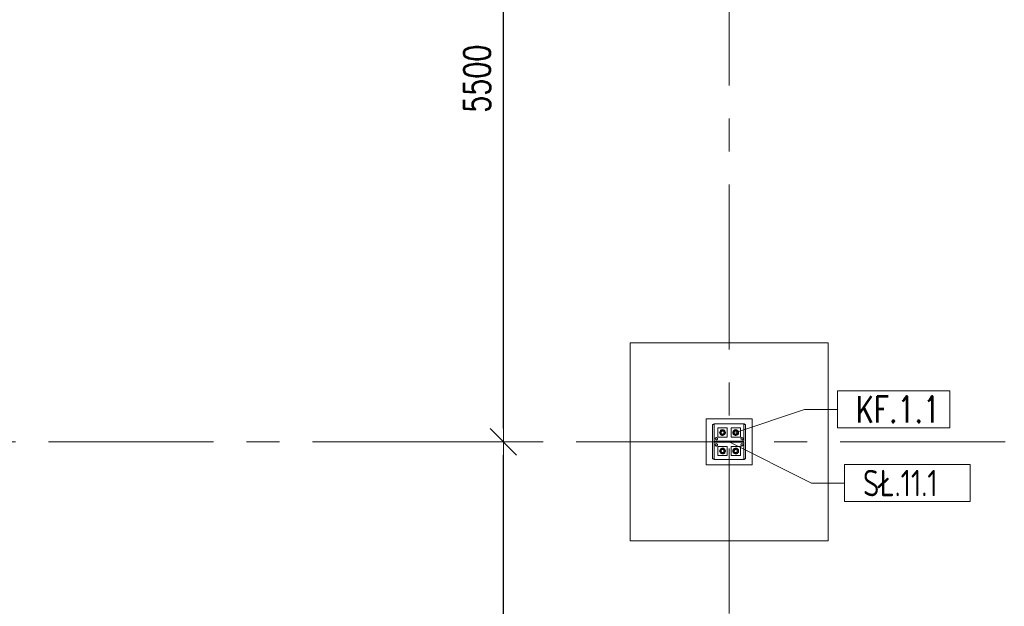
# Model space of a CAD drawing. Header units: millimetres. Extents: x 6807 to 7919, y 15387 to 15883.
# Tile 44 of 120: x 7172 to 7247, y 15634 to 15679. Entities that reach past the tile are written whole.
import ezdxf

# ---------------------------------------------------------------- set-up
doc = ezdxf.new("R2010")
doc.units = ezdxf.units.MM
doc.header["$LTSCALE"] = 10
doc.linetypes.add('MITTE', pattern=[2, 1.25, -0.25, 0.25, -0.25])
for name, color, linetype, lineweight in [('PS_DIM', 4, 'Continuous', 13), ('PS_Object', 30, 'Continuous', 13), ('PS_Pos', 1, 'Continuous', 15), ('PS_SOLID', 7, 'Continuous', 30)]:
    doc.layers.add(name, color=color, linetype=linetype, lineweight=lineweight)
doc.styles.add('simplex', font='simplex.shx', dxfattribs={"width": 0.75})
doc.dimstyles.new('1_100_PRZ', dxfattribs={"dimtxt": 2, "dimasz": 1, "dimexe": 2, "dimexo": 5, "dimgap": 1, "dimtad": 1, "dimdec": 0, "dimlfac": 100, "dimtxsty": 'simplex', "dimblk": 'dimznak', "dimcen": 2, "dimse1": 1, "dimse2": 1, "dimclrd": 256, "dimclrt": 7, "dimadec": 1, "dimazin": 0, "dimtfac": 1, "dimtdec": 0, "dimtix": 1, "dimtmove": 2, "dimatfit": 3, "dimldrblk": 'dim-grot', "dimfxl": 1, "dimarcsym": 0})

# ---------------------------------------------------------------- blocks, each defined once
blk = doc.blocks.new('dim-grot')
blk.add_hatch(color=256).paths.add_polyline_path([(0, 0), (-2, 0.5), (-2, -0.5)])
blk.add_lwpolyline([(0, 0), (-2, 0.5), (-2, -0.5), (0, 0)])
blk = doc.blocks.new('dimznak')
at = {"color": 0}
for points in [[(0, 2), (0, -2)], [(-2, 0), (2, 0)]]:
    blk.add_lwpolyline(points, dxfattribs=at)
at = {"color": 2}
blk.add_lwpolyline([(1, 1), (-1, -1)], dxfattribs=at)
blk = doc.blocks.new('*X256')
at = {"color": 1}
for p, q in [((7225.922, 15652.97, -0.807), (7232.172, 15649.847, -0.807)), ((7244.186, 15651.247, -0.807), (7234.672, 15651.247, -0.807)), ((7234.672, 15651.247, -0.807), (7234.672, 15648.447, -0.807)), ((7244.186, 15648.447, -0.807), (7244.186, 15651.247, -0.807)), ((7232.172, 15649.847, -0.807), (7234.672, 15649.847, -0.807)), ((7234.672, 15648.447, -0.807), (7244.186, 15648.447, -0.807))]:
    blk.add_line(p, q, dxfattribs=at)
at = {"color": 30, "style": 'simplex', "width": 0.75}
blk.add_text('SŁ.11.1', height=2, dxfattribs=at).set_placement((7236.072, 15648.847, -0.807))
blk = doc.blocks.new('*X257')
at = {"color": 1}
for p, q in [((7242.645, 15656.827, -0.807), (7234.131, 15656.827, -0.807)), ((7234.131, 15656.827, -0.807), (7234.131, 15654.027, -0.807)), ((7242.645, 15654.027, -0.807), (7242.645, 15656.827, -0.807)), ((7226.422, 15653.67, -0.807), (7231.631, 15655.427, -0.807)), ((7231.631, 15655.427, -0.807), (7234.131, 15655.427, -0.807)), ((7234.131, 15654.027, -0.807), (7242.645, 15654.027, -0.807))]:
    blk.add_line(p, q, dxfattribs=at)
at = {"color": 30, "style": 'simplex', "width": 0.75}
blk.add_text('KF.1.1', height=2, dxfattribs=at).set_placement((7235.531, 15654.427, -0.807))

msp = doc.modelspace()

# ---------------------------------------------------------------- linework, layer by layer
at = {"layer": 'PS_Object', "color": 5, "linetype": 'MITTE'}
for p, q in [((7225.922, 15493.934, -0.807), (7225.922, 15778.153, -0.807)), ((7225.922, 15493.934, -0.807), (7225.922, 15778.153, -0.807)), ((6854.332, 15646.942, -0.807), (7681.096, 15646.942, -0.807))]:
    msp.add_line(p, q, dxfattribs=at)
at = {"layer": 'PS_SOLID', "color": 253, "linetype": 'Continuous', "lineweight": 5}
for p, q in [((7233.422, 15654.442, -0.807), (7218.422, 15654.442, -0.807)), ((7218.422, 15654.442, -0.807), (7218.422, 15639.442, -0.807)), ((7233.422, 15639.442, -0.807), (7233.422, 15654.442, -0.807)), ((7227.672, 15648.692, -0.807), (7224.172, 15648.692, -0.807)), ((7224.172, 15648.692, -0.807), (7224.172, 15645.192, -0.807)), ((7227.672, 15645.192, -0.807), (7227.672, 15648.692, -0.807)), ((7224.172, 15645.192, -0.807), (7227.672, 15645.192, -0.807)), ((7218.422, 15639.442, -0.807), (7233.422, 15639.442, -0.807))]:
    msp.add_line(p, q, dxfattribs=at)
at = {"layer": 'PS_SOLID', "color": 3, "linetype": 'Continuous', "lineweight": 13}
for p, q in [((7224.797, 15648.242, -0.807), (7224.672, 15648.242, -0.807)), ((7224.672, 15648.242, -0.807), (7224.672, 15645.642, -0.807)), ((7224.936, 15648.292, -0.807), (7224.752, 15648.292, -0.807)), ((7224.752, 15648.292, -0.807), (7224.752, 15648.242, -0.807)), ((7224.797, 15646.979, -0.807), (7224.797, 15648.242, -0.807)), ((7225.378, 15648.292, -0.807), (7224.936, 15648.292, -0.807)), ((7226.378, 15648.292, -0.807), (7225.378, 15648.292, -0.807)), ((7226.876, 15648.292, -0.807), (7226.378, 15648.292, -0.807)), ((7227.092, 15648.292, -0.807), (7226.876, 15648.292, -0.807)), ((7227.172, 15648.242, -0.807), (7227.047, 15648.242, -0.807)), ((7227.047, 15648.242, -0.807), (7227.047, 15646.979, -0.807)), ((7227.092, 15648.242, -0.807), (7227.092, 15648.292, -0.807)), ((7227.172, 15645.642, -0.807), (7227.172, 15648.242, -0.807)), ((7225.444, 15647.992, -0.807), (7225.072, 15647.992, -0.807)), ((7225.072, 15647.992, -0.807), (7225.072, 15647.292, -0.807)), ((7225.21, 15647.701, -0.807), (7225.202, 15647.642, -0.807)), ((7225.202, 15647.642, -0.807), (7225.21, 15647.582, -0.807)), ((7225.234, 15647.756, -0.807), (7225.21, 15647.701, -0.807)), ((7225.21, 15647.582, -0.807), (7225.234, 15647.527, -0.807)), ((7225.318, 15647.822, -0.807), (7225.214, 15647.642, -0.807)), ((7225.214, 15647.642, -0.807), (7225.318, 15647.462, -0.807)), ((7225.271, 15647.802, -0.807), (7225.234, 15647.756, -0.807)), ((7225.234, 15647.527, -0.807), (7225.271, 15647.481, -0.807)), ((7225.32, 15647.837, -0.807), (7225.271, 15647.802, -0.807)), ((7225.303, 15647.66, -0.807), (7225.302, 15647.635, -0.807)), ((7225.302, 15647.642, -0.807), (7225.302, 15647.647, -0.807)), ((7225.302, 15647.639, -0.807), (7225.302, 15647.642, -0.807)), ((7225.302, 15647.635, -0.807), (7225.305, 15647.611, -0.807)), ((7225.309, 15647.683, -0.807), (7225.303, 15647.66, -0.807)), ((7225.305, 15647.669, -0.807), (7225.306, 15647.674, -0.807)), ((7225.305, 15647.611, -0.807), (7225.314, 15647.589, -0.807)), ((7225.306, 15647.674, -0.807), (7225.308, 15647.677, -0.807)), ((7225.306, 15647.674, -0.807), (7225.308, 15647.677, -0.807)), ((7225.306, 15647.609, -0.807), (7225.306, 15647.61, -0.807)), ((7225.308, 15647.606, -0.807), (7225.306, 15647.609, -0.807)), ((7225.32, 15647.705, -0.807), (7225.309, 15647.683, -0.807)), ((7225.314, 15647.589, -0.807), (7225.327, 15647.568, -0.807)), ((7225.319, 15647.579, -0.807), (7225.317, 15647.583, -0.807)), ((7225.43, 15647.822, -0.807), (7225.318, 15647.822, -0.807)), ((7225.318, 15647.701, -0.807), (7225.319, 15647.704, -0.807)), ((7225.319, 15647.704, -0.807), (7225.319, 15647.704, -0.807)), ((7225.322, 15647.575, -0.807), (7225.319, 15647.579, -0.807)), ((7225.377, 15647.857, -0.807), (7225.32, 15647.837, -0.807)), ((7225.335, 15647.724, -0.807), (7225.32, 15647.705, -0.807)), ((7225.327, 15647.568, -0.807), (7225.343, 15647.55, -0.807)), ((7225.353, 15647.74, -0.807), (7225.335, 15647.724, -0.807)), ((7225.34, 15647.554, -0.807), (7225.336, 15647.558, -0.807)), ((7225.338, 15647.727, -0.807), (7225.34, 15647.729, -0.807)), ((7225.34, 15647.729, -0.807), (7225.344, 15647.732, -0.807)), ((7225.341, 15647.553, -0.807), (7225.34, 15647.554, -0.807)), ((7225.343, 15647.55, -0.807), (7225.363, 15647.537, -0.807)), ((7225.374, 15647.752, -0.807), (7225.353, 15647.74, -0.807)), ((7225.362, 15647.745, -0.807), (7225.366, 15647.748, -0.807)), ((7225.363, 15647.537, -0.807), (7225.386, 15647.527, -0.807)), ((7225.366, 15647.535, -0.807), (7225.365, 15647.536, -0.807)), ((7225.366, 15647.748, -0.807), (7225.37, 15647.749, -0.807)), ((7225.371, 15647.533, -0.807), (7225.366, 15647.535, -0.807)), ((7225.397, 15647.759, -0.807), (7225.374, 15647.752, -0.807)), ((7225.437, 15647.861, -0.807), (7225.377, 15647.857, -0.807)), ((7225.386, 15647.527, -0.807), (7225.409, 15647.522, -0.807)), ((7225.397, 15647.524, -0.807), (7225.393, 15647.526, -0.807)), ((7225.396, 15647.759, -0.807), (7225.397, 15647.759, -0.807)), ((7225.422, 15647.762, -0.807), (7225.397, 15647.759, -0.807)), ((7225.397, 15647.759, -0.807), (7225.397, 15647.759, -0.807)), ((7225.402, 15647.524, -0.807), (7225.397, 15647.524, -0.807)), ((7225.409, 15647.522, -0.807), (7225.434, 15647.522, -0.807)), ((7225.446, 15647.759, -0.807), (7225.422, 15647.762, -0.807)), ((7225.43, 15647.522, -0.807), (7225.425, 15647.522, -0.807)), ((7225.426, 15647.761, -0.807), (7225.43, 15647.761, -0.807)), ((7225.525, 15647.822, -0.807), (7225.43, 15647.822, -0.807)), ((7225.43, 15647.761, -0.807), (7225.435, 15647.76, -0.807)), ((7225.431, 15647.522, -0.807), (7225.43, 15647.522, -0.807)), ((7225.434, 15647.522, -0.807), (7225.457, 15647.527, -0.807)), ((7225.495, 15647.849, -0.807), (7225.437, 15647.861, -0.807)), ((7225.772, 15647.992, -0.807), (7225.444, 15647.992, -0.807)), ((7225.469, 15647.752, -0.807), (7225.446, 15647.759, -0.807)), ((7225.456, 15647.756, -0.807), (7225.462, 15647.755, -0.807)), ((7225.457, 15647.527, -0.807), (7225.48, 15647.537, -0.807)), ((7225.462, 15647.528, -0.807), (7225.46, 15647.528, -0.807)), ((7225.462, 15647.755, -0.807), (7225.464, 15647.753, -0.807)), ((7225.466, 15647.531, -0.807), (7225.462, 15647.528, -0.807)), ((7225.49, 15647.74, -0.807), (7225.469, 15647.752, -0.807)), ((7225.48, 15647.537, -0.807), (7225.5, 15647.55, -0.807)), ((7225.491, 15647.543, -0.807), (7225.487, 15647.541, -0.807)), ((7225.509, 15647.724, -0.807), (7225.49, 15647.74, -0.807)), ((7225.49, 15647.74, -0.807), (7225.491, 15647.74, -0.807)), ((7225.491, 15647.74, -0.807), (7225.492, 15647.738, -0.807)), ((7225.494, 15647.546, -0.807), (7225.491, 15647.543, -0.807)), ((7225.548, 15647.821, -0.807), (7225.495, 15647.849, -0.807)), ((7225.5, 15647.55, -0.807), (7225.516, 15647.568, -0.807)), ((7225.523, 15647.705, -0.807), (7225.509, 15647.724, -0.807)), ((7225.515, 15647.566, -0.807), (7225.511, 15647.563, -0.807)), ((7225.512, 15647.72, -0.807), (7225.515, 15647.717, -0.807)), ((7225.515, 15647.717, -0.807), (7225.517, 15647.713, -0.807)), ((7225.515, 15647.717, -0.807), (7225.517, 15647.713, -0.807)), ((7225.515, 15647.567, -0.807), (7225.515, 15647.566, -0.807)), ((7225.516, 15647.568, -0.807), (7225.529, 15647.589, -0.807)), ((7225.534, 15647.683, -0.807), (7225.523, 15647.705, -0.807)), ((7225.629, 15647.642, -0.807), (7225.525, 15647.822, -0.807)), ((7225.525, 15647.462, -0.807), (7225.629, 15647.642, -0.807)), ((7225.529, 15647.694, -0.807), (7225.532, 15647.689, -0.807)), ((7225.529, 15647.589, -0.807), (7225.538, 15647.611, -0.807)), ((7225.532, 15647.594, -0.807), (7225.53, 15647.592, -0.807)), ((7225.532, 15647.689, -0.807), (7225.532, 15647.687, -0.807)), ((7225.533, 15647.599, -0.807), (7225.532, 15647.594, -0.807)), ((7225.54, 15647.66, -0.807), (7225.534, 15647.683, -0.807)), ((7225.538, 15647.611, -0.807), (7225.541, 15647.635, -0.807)), ((7225.54, 15647.625, -0.807), (7225.539, 15647.62, -0.807)), ((7225.541, 15647.635, -0.807), (7225.54, 15647.66, -0.807)), ((7225.54, 15647.659, -0.807), (7225.54, 15647.658, -0.807)), ((7225.54, 15647.658, -0.807), (7225.54, 15647.654, -0.807)), ((7225.54, 15647.629, -0.807), (7225.54, 15647.625, -0.807)), ((7225.592, 15647.78, -0.807), (7225.548, 15647.821, -0.807)), ((7225.548, 15647.462, -0.807), (7225.592, 15647.503, -0.807)), ((7225.623, 15647.729, -0.807), (7225.592, 15647.78, -0.807)), ((7225.592, 15647.503, -0.807), (7225.623, 15647.554, -0.807)), ((7225.639, 15647.671, -0.807), (7225.623, 15647.729, -0.807)), ((7225.623, 15647.554, -0.807), (7225.639, 15647.612, -0.807)), ((7225.639, 15647.642, -0.807), (7225.639, 15647.671, -0.807)), ((7225.639, 15647.612, -0.807), (7225.639, 15647.642, -0.807)), ((7225.772, 15647.292, -0.807), (7225.772, 15647.992, -0.807)), ((7226.444, 15647.992, -0.807), (7226.072, 15647.992, -0.807)), ((7226.072, 15647.992, -0.807), (7226.072, 15647.292, -0.807)), ((7226.21, 15647.701, -0.807), (7226.202, 15647.642, -0.807)), ((7226.202, 15647.642, -0.807), (7226.21, 15647.582, -0.807)), ((7226.234, 15647.756, -0.807), (7226.21, 15647.701, -0.807)), ((7226.21, 15647.582, -0.807), (7226.234, 15647.527, -0.807)), ((7226.318, 15647.822, -0.807), (7226.214, 15647.642, -0.807)), ((7226.214, 15647.642, -0.807), (7226.318, 15647.462, -0.807)), ((7226.271, 15647.802, -0.807), (7226.234, 15647.756, -0.807)), ((7226.234, 15647.527, -0.807), (7226.271, 15647.481, -0.807)), ((7226.32, 15647.837, -0.807), (7226.271, 15647.802, -0.807)), ((7226.303, 15647.66, -0.807), (7226.302, 15647.635, -0.807)), ((7226.302, 15647.642, -0.807), (7226.302, 15647.647, -0.807)), ((7226.302, 15647.639, -0.807), (7226.302, 15647.642, -0.807)), ((7226.302, 15647.635, -0.807), (7226.305, 15647.611, -0.807)), ((7226.309, 15647.683, -0.807), (7226.303, 15647.66, -0.807)), ((7226.305, 15647.669, -0.807), (7226.306, 15647.674, -0.807)), ((7226.305, 15647.611, -0.807), (7226.314, 15647.589, -0.807)), ((7226.306, 15647.674, -0.807), (7226.308, 15647.677, -0.807)), ((7226.306, 15647.609, -0.807), (7226.306, 15647.61, -0.807)), ((7226.308, 15647.606, -0.807), (7226.306, 15647.609, -0.807)), ((7226.32, 15647.705, -0.807), (7226.309, 15647.683, -0.807)), ((7226.314, 15647.589, -0.807), (7226.327, 15647.568, -0.807)), ((7226.319, 15647.579, -0.807), (7226.317, 15647.583, -0.807)), ((7226.43, 15647.822, -0.807), (7226.318, 15647.822, -0.807)), ((7226.318, 15647.701, -0.807), (7226.319, 15647.704, -0.807)), ((7226.319, 15647.704, -0.807), (7226.319, 15647.704, -0.807)), ((7226.319, 15647.704, -0.807), (7226.319, 15647.704, -0.807)), ((7226.322, 15647.575, -0.807), (7226.319, 15647.579, -0.807)), ((7226.377, 15647.857, -0.807), (7226.32, 15647.837, -0.807)), ((7226.335, 15647.724, -0.807), (7226.32, 15647.705, -0.807)), ((7226.327, 15647.568, -0.807), (7226.343, 15647.55, -0.807)), ((7226.353, 15647.74, -0.807), (7226.335, 15647.724, -0.807)), ((7226.34, 15647.554, -0.807), (7226.336, 15647.558, -0.807)), ((7226.338, 15647.727, -0.807), (7226.34, 15647.729, -0.807)), ((7226.34, 15647.729, -0.807), (7226.344, 15647.732, -0.807)), ((7226.341, 15647.553, -0.807), (7226.34, 15647.554, -0.807)), ((7226.343, 15647.55, -0.807), (7226.363, 15647.537, -0.807)), ((7226.374, 15647.752, -0.807), (7226.353, 15647.74, -0.807)), ((7226.362, 15647.745, -0.807), (7226.366, 15647.748, -0.807)), ((7226.363, 15647.537, -0.807), (7226.386, 15647.527, -0.807)), ((7226.366, 15647.535, -0.807), (7226.365, 15647.536, -0.807)), ((7226.366, 15647.748, -0.807), (7226.37, 15647.749, -0.807)), ((7226.371, 15647.533, -0.807), (7226.366, 15647.535, -0.807)), ((7226.397, 15647.759, -0.807), (7226.374, 15647.752, -0.807)), ((7226.437, 15647.861, -0.807), (7226.377, 15647.857, -0.807)), ((7226.386, 15647.527, -0.807), (7226.409, 15647.522, -0.807)), ((7226.397, 15647.524, -0.807), (7226.393, 15647.526, -0.807)), ((7226.396, 15647.759, -0.807), (7226.397, 15647.759, -0.807)), ((7226.422, 15647.762, -0.807), (7226.397, 15647.759, -0.807)), ((7226.397, 15647.759, -0.807), (7226.397, 15647.759, -0.807)), ((7226.402, 15647.524, -0.807), (7226.397, 15647.524, -0.807)), ((7226.409, 15647.522, -0.807), (7226.434, 15647.522, -0.807)), ((7226.446, 15647.759, -0.807), (7226.422, 15647.762, -0.807)), ((7226.43, 15647.522, -0.807), (7226.425, 15647.522, -0.807)), ((7226.426, 15647.761, -0.807), (7226.43, 15647.761, -0.807)), ((7226.525, 15647.822, -0.807), (7226.43, 15647.822, -0.807)), ((7226.43, 15647.761, -0.807), (7226.435, 15647.76, -0.807)), ((7226.431, 15647.522, -0.807), (7226.43, 15647.522, -0.807)), ((7226.434, 15647.522, -0.807), (7226.457, 15647.527, -0.807)), ((7226.495, 15647.849, -0.807), (7226.437, 15647.861, -0.807)), ((7226.772, 15647.992, -0.807), (7226.444, 15647.992, -0.807)), ((7226.469, 15647.752, -0.807), (7226.446, 15647.759, -0.807)), ((7226.456, 15647.756, -0.807), (7226.462, 15647.755, -0.807)), ((7226.457, 15647.527, -0.807), (7226.48, 15647.537, -0.807)), ((7226.462, 15647.528, -0.807), (7226.46, 15647.528, -0.807)), ((7226.462, 15647.755, -0.807), (7226.464, 15647.753, -0.807)), ((7226.466, 15647.531, -0.807), (7226.462, 15647.528, -0.807)), ((7226.49, 15647.74, -0.807), (7226.469, 15647.752, -0.807)), ((7226.48, 15647.537, -0.807), (7226.5, 15647.55, -0.807)), ((7226.491, 15647.543, -0.807), (7226.487, 15647.541, -0.807)), ((7226.509, 15647.724, -0.807), (7226.49, 15647.74, -0.807)), ((7226.49, 15647.74, -0.807), (7226.491, 15647.74, -0.807)), ((7226.491, 15647.74, -0.807), (7226.492, 15647.738, -0.807)), ((7226.494, 15647.546, -0.807), (7226.491, 15647.543, -0.807)), ((7226.548, 15647.821, -0.807), (7226.495, 15647.849, -0.807)), ((7226.5, 15647.55, -0.807), (7226.516, 15647.568, -0.807)), ((7226.523, 15647.705, -0.807), (7226.509, 15647.724, -0.807)), ((7226.515, 15647.566, -0.807), (7226.511, 15647.563, -0.807)), ((7226.512, 15647.72, -0.807), (7226.515, 15647.717, -0.807)), ((7226.515, 15647.717, -0.807), (7226.517, 15647.713, -0.807)), ((7226.515, 15647.567, -0.807), (7226.515, 15647.566, -0.807)), ((7226.516, 15647.568, -0.807), (7226.529, 15647.589, -0.807)), ((7226.534, 15647.683, -0.807), (7226.523, 15647.705, -0.807)), ((7226.629, 15647.642, -0.807), (7226.525, 15647.822, -0.807)), ((7226.525, 15647.462, -0.807), (7226.629, 15647.642, -0.807)), ((7226.529, 15647.694, -0.807), (7226.532, 15647.689, -0.807)), ((7226.529, 15647.589, -0.807), (7226.538, 15647.611, -0.807)), ((7226.532, 15647.594, -0.807), (7226.53, 15647.592, -0.807)), ((7226.532, 15647.689, -0.807), (7226.532, 15647.687, -0.807)), ((7226.533, 15647.599, -0.807), (7226.532, 15647.594, -0.807)), ((7226.54, 15647.66, -0.807), (7226.534, 15647.683, -0.807)), ((7226.538, 15647.611, -0.807), (7226.541, 15647.635, -0.807)), ((7226.54, 15647.625, -0.807), (7226.539, 15647.62, -0.807)), ((7226.541, 15647.635, -0.807), (7226.54, 15647.66, -0.807)), ((7226.54, 15647.659, -0.807), (7226.54, 15647.658, -0.807)), ((7226.54, 15647.658, -0.807), (7226.54, 15647.654, -0.807)), ((7226.54, 15647.629, -0.807), (7226.54, 15647.625, -0.807)), ((7226.592, 15647.78, -0.807), (7226.548, 15647.821, -0.807)), ((7226.548, 15647.462, -0.807), (7226.592, 15647.503, -0.807)), ((7226.623, 15647.729, -0.807), (7226.592, 15647.78, -0.807)), ((7226.592, 15647.503, -0.807), (7226.623, 15647.554, -0.807)), ((7226.639, 15647.671, -0.807), (7226.623, 15647.729, -0.807)), ((7226.623, 15647.554, -0.807), (7226.639, 15647.612, -0.807)), ((7226.639, 15647.642, -0.807), (7226.639, 15647.671, -0.807)), ((7226.639, 15647.612, -0.807), (7226.639, 15647.642, -0.807)), ((7226.772, 15647.292, -0.807), (7226.772, 15647.992, -0.807)), ((7227.047, 15646.979, -0.807), (7224.797, 15646.979, -0.807)), ((7224.797, 15645.642, -0.807), (7224.797, 15646.904, -0.807)), ((7224.797, 15646.904, -0.807), (7227.047, 15646.904, -0.807)), ((7224.862, 15647.172, -0.807), (7224.883, 15647.229, -0.807)), ((7224.883, 15647.114, -0.807), (7224.862, 15647.172, -0.807)), ((7224.862, 15646.712, -0.807), (7224.883, 15646.769, -0.807)), ((7224.883, 15647.229, -0.807), (7224.936, 15647.26, -0.807)), ((7224.936, 15647.083, -0.807), (7224.883, 15647.114, -0.807)), ((7224.883, 15646.769, -0.807), (7224.936, 15646.8, -0.807)), ((7224.936, 15647.26, -0.807), (7224.997, 15647.249, -0.807)), ((7224.997, 15647.094, -0.807), (7224.936, 15647.083, -0.807)), ((7224.936, 15646.8, -0.807), (7224.997, 15646.789, -0.807)), ((7224.997, 15647.249, -0.807), (7225.036, 15647.202, -0.807)), ((7225.036, 15647.141, -0.807), (7224.997, 15647.094, -0.807)), ((7224.997, 15646.789, -0.807), (7225.036, 15646.742, -0.807)), ((7225.036, 15647.202, -0.807), (7225.036, 15647.141, -0.807)), ((7225.036, 15646.742, -0.807), (7225.036, 15646.681, -0.807)), ((7225.072, 15647.292, -0.807), (7225.772, 15647.292, -0.807)), ((7225.271, 15647.481, -0.807), (7225.32, 15647.446, -0.807)), ((7225.318, 15647.462, -0.807), (7225.525, 15647.462, -0.807)), ((7225.32, 15647.446, -0.807), (7225.377, 15647.426, -0.807)), ((7225.377, 15647.426, -0.807), (7225.437, 15647.422, -0.807)), ((7225.437, 15647.422, -0.807), (7225.495, 15647.434, -0.807)), ((7225.495, 15647.434, -0.807), (7225.548, 15647.462, -0.807)), ((7226.072, 15647.292, -0.807), (7226.772, 15647.292, -0.807)), ((7226.271, 15647.481, -0.807), (7226.32, 15647.446, -0.807)), ((7226.318, 15647.462, -0.807), (7226.525, 15647.462, -0.807)), ((7226.32, 15647.446, -0.807), (7226.377, 15647.426, -0.807)), ((7226.377, 15647.426, -0.807), (7226.437, 15647.422, -0.807)), ((7226.437, 15647.422, -0.807), (7226.495, 15647.434, -0.807)), ((7226.495, 15647.434, -0.807), (7226.548, 15647.462, -0.807)), ((7226.802, 15647.172, -0.807), (7226.823, 15647.229, -0.807)), ((7226.823, 15647.114, -0.807), (7226.802, 15647.172, -0.807)), ((7226.802, 15646.712, -0.807), (7226.823, 15646.769, -0.807)), ((7226.823, 15647.229, -0.807), (7226.876, 15647.26, -0.807)), ((7226.876, 15647.083, -0.807), (7226.823, 15647.114, -0.807)), ((7226.823, 15646.769, -0.807), (7226.876, 15646.8, -0.807)), ((7226.876, 15647.26, -0.807), (7226.937, 15647.249, -0.807)), ((7226.937, 15647.094, -0.807), (7226.876, 15647.083, -0.807)), ((7226.876, 15646.8, -0.807), (7226.937, 15646.789, -0.807)), ((7226.937, 15647.249, -0.807), (7226.976, 15647.202, -0.807)), ((7226.976, 15647.141, -0.807), (7226.937, 15647.094, -0.807)), ((7226.937, 15646.789, -0.807), (7226.976, 15646.742, -0.807)), ((7226.976, 15647.202, -0.807), (7226.976, 15647.141, -0.807)), ((7226.976, 15646.742, -0.807), (7226.976, 15646.681, -0.807)), ((7227.047, 15646.904, -0.807), (7227.047, 15645.642, -0.807)), ((7224.883, 15646.654, -0.807), (7224.862, 15646.712, -0.807)), ((7224.936, 15646.623, -0.807), (7224.883, 15646.654, -0.807)), ((7224.997, 15646.634, -0.807), (7224.936, 15646.623, -0.807)), ((7225.036, 15646.681, -0.807), (7224.997, 15646.634, -0.807)), ((7225.444, 15646.592, -0.807), (7225.072, 15646.592, -0.807)), ((7225.072, 15646.592, -0.807), (7225.072, 15645.892, -0.807)), ((7225.21, 15646.301, -0.807), (7225.202, 15646.242, -0.807)), ((7225.202, 15646.242, -0.807), (7225.21, 15646.182, -0.807)), ((7225.234, 15646.356, -0.807), (7225.21, 15646.301, -0.807)), ((7225.21, 15646.182, -0.807), (7225.234, 15646.127, -0.807)), ((7225.318, 15646.422, -0.807), (7225.214, 15646.242, -0.807)), ((7225.214, 15646.242, -0.807), (7225.318, 15646.062, -0.807)), ((7225.271, 15646.402, -0.807), (7225.234, 15646.356, -0.807)), ((7225.234, 15646.127, -0.807), (7225.271, 15646.081, -0.807)), ((7225.32, 15646.437, -0.807), (7225.271, 15646.402, -0.807)), ((7225.271, 15646.081, -0.807), (7225.32, 15646.046, -0.807)), ((7225.303, 15646.26, -0.807), (7225.302, 15646.235, -0.807)), ((7225.302, 15646.242, -0.807), (7225.302, 15646.247, -0.807)), ((7225.302, 15646.239, -0.807), (7225.302, 15646.242, -0.807)), ((7225.302, 15646.239, -0.807), (7225.302, 15646.242, -0.807)), ((7225.302, 15646.235, -0.807), (7225.305, 15646.211, -0.807)), ((7225.309, 15646.283, -0.807), (7225.303, 15646.26, -0.807)), ((7225.305, 15646.269, -0.807), (7225.306, 15646.274, -0.807)), ((7225.305, 15646.211, -0.807), (7225.314, 15646.189, -0.807)), ((7225.306, 15646.274, -0.807), (7225.308, 15646.277, -0.807)), ((7225.306, 15646.209, -0.807), (7225.306, 15646.21, -0.807)), ((7225.308, 15646.206, -0.807), (7225.306, 15646.209, -0.807)), ((7225.32, 15646.305, -0.807), (7225.309, 15646.283, -0.807)), ((7225.314, 15646.189, -0.807), (7225.327, 15646.168, -0.807)), ((7225.319, 15646.179, -0.807), (7225.317, 15646.183, -0.807)), ((7225.43, 15646.422, -0.807), (7225.318, 15646.422, -0.807)), ((7225.318, 15646.301, -0.807), (7225.319, 15646.304, -0.807)), ((7225.318, 15646.062, -0.807), (7225.525, 15646.062, -0.807)), ((7225.319, 15646.304, -0.807), (7225.319, 15646.304, -0.807)), ((7225.322, 15646.175, -0.807), (7225.319, 15646.179, -0.807)), ((7225.377, 15646.457, -0.807), (7225.32, 15646.437, -0.807)), ((7225.335, 15646.324, -0.807), (7225.32, 15646.305, -0.807)), ((7225.32, 15646.046, -0.807), (7225.377, 15646.026, -0.807)), ((7225.327, 15646.168, -0.807), (7225.343, 15646.15, -0.807)), ((7225.353, 15646.34, -0.807), (7225.335, 15646.324, -0.807)), ((7225.34, 15646.154, -0.807), (7225.336, 15646.158, -0.807)), ((7225.338, 15646.327, -0.807), (7225.34, 15646.329, -0.807)), ((7225.34, 15646.329, -0.807), (7225.344, 15646.332, -0.807)), ((7225.341, 15646.153, -0.807), (7225.34, 15646.154, -0.807)), ((7225.343, 15646.15, -0.807), (7225.363, 15646.137, -0.807)), ((7225.374, 15646.352, -0.807), (7225.353, 15646.34, -0.807)), ((7225.362, 15646.345, -0.807), (7225.366, 15646.348, -0.807)), ((7225.363, 15646.137, -0.807), (7225.386, 15646.127, -0.807)), ((7225.366, 15646.135, -0.807), (7225.365, 15646.136, -0.807)), ((7225.366, 15646.348, -0.807), (7225.37, 15646.349, -0.807)), ((7225.371, 15646.133, -0.807), (7225.366, 15646.135, -0.807)), ((7225.397, 15646.359, -0.807), (7225.374, 15646.352, -0.807)), ((7225.437, 15646.461, -0.807), (7225.377, 15646.457, -0.807)), ((7225.377, 15646.026, -0.807), (7225.437, 15646.022, -0.807)), ((7225.386, 15646.127, -0.807), (7225.409, 15646.122, -0.807)), ((7225.397, 15646.124, -0.807), (7225.393, 15646.126, -0.807)), ((7225.396, 15646.359, -0.807), (7225.397, 15646.359, -0.807)), ((7225.422, 15646.362, -0.807), (7225.397, 15646.359, -0.807)), ((7225.397, 15646.359, -0.807), (7225.397, 15646.359, -0.807)), ((7225.402, 15646.124, -0.807), (7225.397, 15646.124, -0.807)), ((7225.409, 15646.122, -0.807), (7225.434, 15646.122, -0.807)), ((7225.446, 15646.359, -0.807), (7225.422, 15646.362, -0.807)), ((7225.43, 15646.122, -0.807), (7225.425, 15646.122, -0.807)), ((7225.426, 15646.361, -0.807), (7225.43, 15646.361, -0.807)), ((7225.525, 15646.422, -0.807), (7225.43, 15646.422, -0.807)), ((7225.43, 15646.361, -0.807), (7225.435, 15646.36, -0.807)), ((7225.431, 15646.122, -0.807), (7225.43, 15646.122, -0.807)), ((7225.434, 15646.122, -0.807), (7225.457, 15646.127, -0.807)), ((7225.495, 15646.449, -0.807), (7225.437, 15646.461, -0.807)), ((7225.437, 15646.022, -0.807), (7225.495, 15646.034, -0.807)), ((7225.772, 15646.592, -0.807), (7225.444, 15646.592, -0.807)), ((7225.469, 15646.352, -0.807), (7225.446, 15646.359, -0.807)), ((7225.456, 15646.356, -0.807), (7225.462, 15646.355, -0.807)), ((7225.457, 15646.127, -0.807), (7225.48, 15646.137, -0.807)), ((7225.462, 15646.128, -0.807), (7225.46, 15646.128, -0.807)), ((7225.462, 15646.355, -0.807), (7225.464, 15646.353, -0.807)), ((7225.466, 15646.131, -0.807), (7225.462, 15646.128, -0.807)), ((7225.49, 15646.34, -0.807), (7225.469, 15646.352, -0.807)), ((7225.48, 15646.137, -0.807), (7225.5, 15646.15, -0.807)), ((7225.491, 15646.143, -0.807), (7225.487, 15646.141, -0.807)), ((7225.509, 15646.324, -0.807), (7225.49, 15646.34, -0.807)), ((7225.49, 15646.34, -0.807), (7225.491, 15646.34, -0.807)), ((7225.491, 15646.34, -0.807), (7225.492, 15646.338, -0.807)), ((7225.494, 15646.146, -0.807), (7225.491, 15646.143, -0.807)), ((7225.548, 15646.421, -0.807), (7225.495, 15646.449, -0.807)), ((7225.495, 15646.034, -0.807), (7225.548, 15646.062, -0.807)), ((7225.5, 15646.15, -0.807), (7225.516, 15646.168, -0.807)), ((7225.523, 15646.305, -0.807), (7225.509, 15646.324, -0.807)), ((7225.515, 15646.166, -0.807), (7225.511, 15646.163, -0.807)), ((7225.512, 15646.32, -0.807), (7225.515, 15646.317, -0.807)), ((7225.515, 15646.317, -0.807), (7225.517, 15646.313, -0.807)), ((7225.515, 15646.167, -0.807), (7225.515, 15646.166, -0.807)), ((7225.516, 15646.168, -0.807), (7225.529, 15646.189, -0.807)), ((7225.534, 15646.283, -0.807), (7225.523, 15646.305, -0.807)), ((7225.629, 15646.242, -0.807), (7225.525, 15646.422, -0.807)), ((7225.525, 15646.062, -0.807), (7225.629, 15646.242, -0.807)), ((7225.529, 15646.294, -0.807), (7225.532, 15646.289, -0.807)), ((7225.529, 15646.189, -0.807), (7225.538, 15646.211, -0.807)), ((7225.532, 15646.194, -0.807), (7225.53, 15646.192, -0.807)), ((7225.532, 15646.289, -0.807), (7225.532, 15646.287, -0.807)), ((7225.532, 15646.289, -0.807), (7225.532, 15646.287, -0.807)), ((7225.532, 15646.289, -0.807), (7225.532, 15646.287, -0.807)), ((7225.533, 15646.199, -0.807), (7225.532, 15646.194, -0.807)), ((7225.54, 15646.26, -0.807), (7225.534, 15646.283, -0.807)), ((7225.538, 15646.211, -0.807), (7225.541, 15646.235, -0.807)), ((7225.54, 15646.225, -0.807), (7225.539, 15646.22, -0.807)), ((7225.541, 15646.235, -0.807), (7225.54, 15646.26, -0.807)), ((7225.54, 15646.259, -0.807), (7225.54, 15646.258, -0.807)), ((7225.54, 15646.258, -0.807), (7225.54, 15646.254, -0.807)), ((7225.54, 15646.229, -0.807), (7225.54, 15646.225, -0.807)), ((7225.592, 15646.38, -0.807), (7225.548, 15646.421, -0.807)), ((7225.548, 15646.062, -0.807), (7225.592, 15646.103, -0.807)), ((7225.623, 15646.329, -0.807), (7225.592, 15646.38, -0.807)), ((7225.592, 15646.103, -0.807), (7225.623, 15646.154, -0.807)), ((7225.639, 15646.271, -0.807), (7225.623, 15646.329, -0.807)), ((7225.623, 15646.154, -0.807), (7225.639, 15646.212, -0.807)), ((7225.639, 15646.242, -0.807), (7225.639, 15646.271, -0.807)), ((7225.639, 15646.212, -0.807), (7225.639, 15646.242, -0.807)), ((7225.772, 15645.892, -0.807), (7225.772, 15646.592, -0.807)), ((7226.444, 15646.592, -0.807), (7226.072, 15646.592, -0.807)), ((7226.072, 15646.592, -0.807), (7226.072, 15645.892, -0.807)), ((7226.21, 15646.301, -0.807), (7226.202, 15646.242, -0.807)), ((7226.202, 15646.242, -0.807), (7226.21, 15646.182, -0.807)), ((7226.234, 15646.356, -0.807), (7226.21, 15646.301, -0.807)), ((7226.21, 15646.182, -0.807), (7226.234, 15646.127, -0.807)), ((7226.318, 15646.422, -0.807), (7226.214, 15646.242, -0.807)), ((7226.214, 15646.242, -0.807), (7226.318, 15646.062, -0.807)), ((7226.271, 15646.402, -0.807), (7226.234, 15646.356, -0.807)), ((7226.234, 15646.127, -0.807), (7226.271, 15646.081, -0.807)), ((7226.32, 15646.437, -0.807), (7226.271, 15646.402, -0.807)), ((7226.271, 15646.081, -0.807), (7226.32, 15646.046, -0.807)), ((7226.303, 15646.26, -0.807), (7226.302, 15646.235, -0.807)), ((7226.302, 15646.242, -0.807), (7226.302, 15646.247, -0.807)), ((7226.302, 15646.239, -0.807), (7226.302, 15646.242, -0.807)), ((7226.302, 15646.235, -0.807), (7226.305, 15646.211, -0.807)), ((7226.309, 15646.283, -0.807), (7226.303, 15646.26, -0.807)), ((7226.305, 15646.269, -0.807), (7226.306, 15646.274, -0.807)), ((7226.305, 15646.211, -0.807), (7226.314, 15646.189, -0.807)), ((7226.306, 15646.274, -0.807), (7226.308, 15646.277, -0.807)), ((7226.306, 15646.209, -0.807), (7226.306, 15646.21, -0.807)), ((7226.308, 15646.206, -0.807), (7226.306, 15646.209, -0.807)), ((7226.32, 15646.305, -0.807), (7226.309, 15646.283, -0.807)), ((7226.314, 15646.189, -0.807), (7226.327, 15646.168, -0.807)), ((7226.319, 15646.179, -0.807), (7226.317, 15646.183, -0.807)), ((7226.43, 15646.422, -0.807), (7226.318, 15646.422, -0.807)), ((7226.318, 15646.301, -0.807), (7226.319, 15646.304, -0.807)), ((7226.318, 15646.062, -0.807), (7226.525, 15646.062, -0.807)), ((7226.319, 15646.304, -0.807), (7226.319, 15646.304, -0.807)), ((7226.322, 15646.175, -0.807), (7226.319, 15646.179, -0.807)), ((7226.377, 15646.457, -0.807), (7226.32, 15646.437, -0.807)), ((7226.335, 15646.324, -0.807), (7226.32, 15646.305, -0.807)), ((7226.32, 15646.046, -0.807), (7226.377, 15646.026, -0.807)), ((7226.327, 15646.168, -0.807), (7226.343, 15646.15, -0.807)), ((7226.353, 15646.34, -0.807), (7226.335, 15646.324, -0.807)), ((7226.34, 15646.154, -0.807), (7226.336, 15646.158, -0.807)), ((7226.338, 15646.327, -0.807), (7226.34, 15646.329, -0.807)), ((7226.34, 15646.329, -0.807), (7226.344, 15646.332, -0.807)), ((7226.341, 15646.153, -0.807), (7226.34, 15646.154, -0.807)), ((7226.343, 15646.15, -0.807), (7226.363, 15646.137, -0.807)), ((7226.374, 15646.352, -0.807), (7226.353, 15646.34, -0.807)), ((7226.362, 15646.345, -0.807), (7226.366, 15646.348, -0.807)), ((7226.363, 15646.137, -0.807), (7226.386, 15646.127, -0.807)), ((7226.366, 15646.135, -0.807), (7226.365, 15646.136, -0.807)), ((7226.366, 15646.348, -0.807), (7226.37, 15646.349, -0.807)), ((7226.371, 15646.133, -0.807), (7226.366, 15646.135, -0.807)), ((7226.397, 15646.359, -0.807), (7226.374, 15646.352, -0.807)), ((7226.437, 15646.461, -0.807), (7226.377, 15646.457, -0.807)), ((7226.377, 15646.026, -0.807), (7226.437, 15646.022, -0.807)), ((7226.386, 15646.127, -0.807), (7226.409, 15646.122, -0.807)), ((7226.397, 15646.124, -0.807), (7226.393, 15646.126, -0.807)), ((7226.396, 15646.359, -0.807), (7226.397, 15646.359, -0.807)), ((7226.422, 15646.362, -0.807), (7226.397, 15646.359, -0.807)), ((7226.397, 15646.359, -0.807), (7226.397, 15646.359, -0.807)), ((7226.402, 15646.124, -0.807), (7226.397, 15646.124, -0.807)), ((7226.409, 15646.122, -0.807), (7226.434, 15646.122, -0.807)), ((7226.446, 15646.359, -0.807), (7226.422, 15646.362, -0.807)), ((7226.43, 15646.122, -0.807), (7226.425, 15646.122, -0.807)), ((7226.426, 15646.361, -0.807), (7226.43, 15646.361, -0.807)), ((7226.525, 15646.422, -0.807), (7226.43, 15646.422, -0.807)), ((7226.43, 15646.361, -0.807), (7226.435, 15646.36, -0.807)), ((7226.431, 15646.122, -0.807), (7226.43, 15646.122, -0.807)), ((7226.434, 15646.122, -0.807), (7226.457, 15646.127, -0.807)), ((7226.495, 15646.449, -0.807), (7226.437, 15646.461, -0.807)), ((7226.437, 15646.022, -0.807), (7226.495, 15646.034, -0.807)), ((7226.772, 15646.592, -0.807), (7226.444, 15646.592, -0.807)), ((7226.469, 15646.352, -0.807), (7226.446, 15646.359, -0.807)), ((7226.456, 15646.356, -0.807), (7226.462, 15646.355, -0.807)), ((7226.457, 15646.127, -0.807), (7226.48, 15646.137, -0.807)), ((7226.462, 15646.128, -0.807), (7226.46, 15646.128, -0.807)), ((7226.462, 15646.355, -0.807), (7226.464, 15646.353, -0.807)), ((7226.466, 15646.131, -0.807), (7226.462, 15646.128, -0.807)), ((7226.49, 15646.34, -0.807), (7226.469, 15646.352, -0.807)), ((7226.48, 15646.137, -0.807), (7226.5, 15646.15, -0.807)), ((7226.491, 15646.143, -0.807), (7226.487, 15646.141, -0.807)), ((7226.509, 15646.324, -0.807), (7226.49, 15646.34, -0.807)), ((7226.49, 15646.34, -0.807), (7226.491, 15646.34, -0.807)), ((7226.491, 15646.34, -0.807), (7226.492, 15646.338, -0.807)), ((7226.494, 15646.146, -0.807), (7226.491, 15646.143, -0.807)), ((7226.548, 15646.421, -0.807), (7226.495, 15646.449, -0.807)), ((7226.495, 15646.034, -0.807), (7226.548, 15646.062, -0.807)), ((7226.5, 15646.15, -0.807), (7226.516, 15646.168, -0.807)), ((7226.523, 15646.305, -0.807), (7226.509, 15646.324, -0.807)), ((7226.515, 15646.166, -0.807), (7226.511, 15646.163, -0.807)), ((7226.512, 15646.32, -0.807), (7226.515, 15646.317, -0.807)), ((7226.515, 15646.317, -0.807), (7226.517, 15646.313, -0.807)), ((7226.515, 15646.167, -0.807), (7226.515, 15646.166, -0.807)), ((7226.516, 15646.168, -0.807), (7226.529, 15646.189, -0.807)), ((7226.534, 15646.283, -0.807), (7226.523, 15646.305, -0.807)), ((7226.629, 15646.242, -0.807), (7226.525, 15646.422, -0.807)), ((7226.525, 15646.062, -0.807), (7226.629, 15646.242, -0.807)), ((7226.529, 15646.294, -0.807), (7226.532, 15646.289, -0.807)), ((7226.529, 15646.189, -0.807), (7226.538, 15646.211, -0.807)), ((7226.532, 15646.194, -0.807), (7226.53, 15646.192, -0.807)), ((7226.532, 15646.289, -0.807), (7226.532, 15646.287, -0.807)), ((7226.533, 15646.199, -0.807), (7226.532, 15646.194, -0.807)), ((7226.54, 15646.26, -0.807), (7226.534, 15646.283, -0.807)), ((7226.538, 15646.211, -0.807), (7226.541, 15646.235, -0.807)), ((7226.54, 15646.225, -0.807), (7226.539, 15646.22, -0.807)), ((7226.541, 15646.235, -0.807), (7226.54, 15646.26, -0.807)), ((7226.54, 15646.259, -0.807), (7226.54, 15646.258, -0.807)), ((7226.54, 15646.258, -0.807), (7226.54, 15646.254, -0.807)), ((7226.54, 15646.229, -0.807), (7226.54, 15646.225, -0.807)), ((7226.592, 15646.38, -0.807), (7226.548, 15646.421, -0.807)), ((7226.548, 15646.062, -0.807), (7226.592, 15646.103, -0.807)), ((7226.623, 15646.329, -0.807), (7226.592, 15646.38, -0.807)), ((7226.592, 15646.103, -0.807), (7226.623, 15646.154, -0.807)), ((7226.639, 15646.271, -0.807), (7226.623, 15646.329, -0.807)), ((7226.623, 15646.154, -0.807), (7226.639, 15646.212, -0.807)), ((7226.639, 15646.242, -0.807), (7226.639, 15646.271, -0.807)), ((7226.639, 15646.212, -0.807), (7226.639, 15646.242, -0.807)), ((7226.772, 15645.892, -0.807), (7226.772, 15646.592, -0.807)), ((7226.823, 15646.654, -0.807), (7226.802, 15646.712, -0.807)), ((7226.876, 15646.623, -0.807), (7226.823, 15646.654, -0.807)), ((7226.937, 15646.634, -0.807), (7226.876, 15646.623, -0.807)), ((7226.976, 15646.681, -0.807), (7226.937, 15646.634, -0.807)), ((7224.672, 15645.642, -0.807), (7224.797, 15645.642, -0.807)), ((7224.752, 15645.642, -0.807), (7224.752, 15645.592, -0.807)), ((7224.752, 15645.592, -0.807), (7227.092, 15645.592, -0.807)), ((7225.072, 15645.892, -0.807), (7225.772, 15645.892, -0.807)), ((7226.072, 15645.892, -0.807), (7226.772, 15645.892, -0.807)), ((7227.047, 15645.642, -0.807), (7227.172, 15645.642, -0.807)), ((7227.092, 15645.592, -0.807), (7227.092, 15645.642, -0.807))]:
    msp.add_line(p, q, dxfattribs=at)
for centre in [(7224.952, 15647.172, -0.807), (7224.952, 15646.712, -0.807), (7226.892, 15647.172, -0.807), (7226.892, 15646.712, -0.807)]:
    msp.add_circle(centre, 0.09, dxfattribs=at)

# ---------------------------------------------------------------- block references
at = {"layer": 'PS_Pos'}
for name in ['*X257', '*X256']:
    msp.add_blockref(name, (0, -6.028), dxfattribs=at)

# ---------------------------------------------------------------- dimensions: what is measured, and where the dimension line sits
at = {"layer": 'PS_DIM'}
for base, p1, p2 in [((7208.817, 15701.942), (7215.855, 15646.942, -0.807), (7215.855, 15701.942, -0.807)), ((7208.817, 15646.942), (7222.639, 15586.942, -0.807), (7215.855, 15646.942, -0.807))]:
    msp.add_linear_dim(base=base, p1=p1, p2=p2, angle=90, dimstyle='1_100_PRZ', dxfattribs=at).render()

doc.saveas('drawing.dxf')
